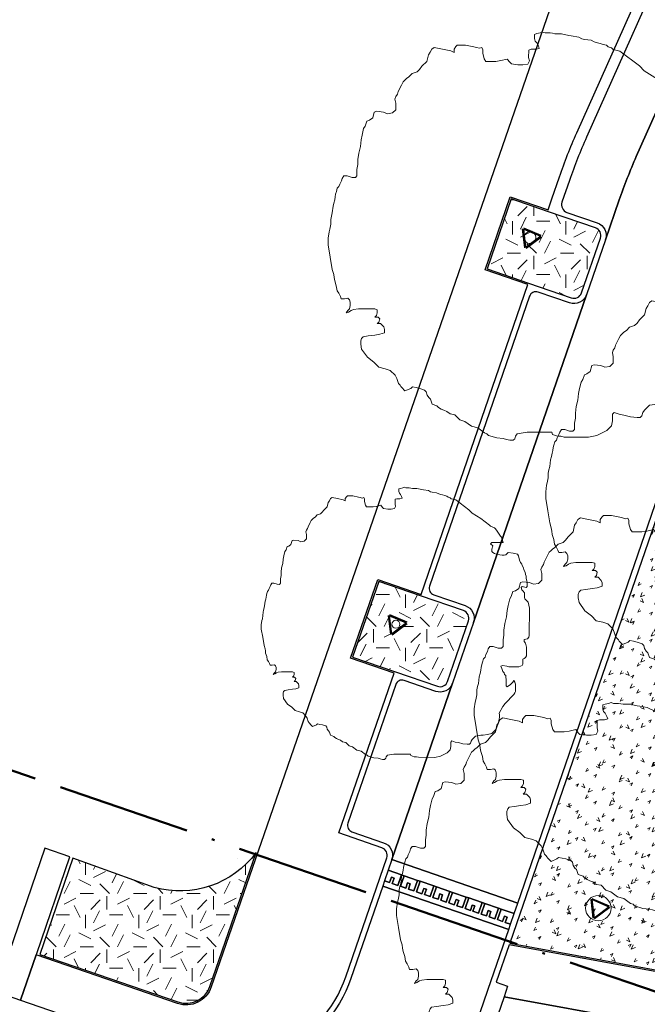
# Model space of a CAD drawing. Extents: x 131293 to 132236, y 397713 to 398701.
# Tile 42 of 63: x 131574 to 131597, y 398230 to 398267. Entities that reach past the tile are written whole.
import ezdxf

# ---------------------------------------------------------------- set-up
doc = ezdxf.new("R2010")
doc.units = 0
doc.linetypes.add('AL-BLADSCHEIDING', pattern=[13, 5, -1, 0, -1, 5, -1])
for name, color, linetype, lineweight in [('B-boom @ 0.2', 7, 'Continuous', 18), ('N-GR-boombescherming @ 0.2', 2, 'Continuous', 25), ('X-AL-bladscheiding', 4, 'AL-BLADSCHEIDING', 50)]:
    doc.layers.add(name, color=color, linetype=linetype, lineweight=lineweight)
doc.layers.add('N-GR-open arcering bloemenrijk grasland', color=7, linetype='Continuous', lineweight=5, true_color=0x88bc76)
doc.layers.add('N-GR-open arcering gras', color=7, linetype='Continuous', lineweight=5, true_color=0x88bc76)
doc.layers.add('X-AL-contourlijnen', color=30, linetype='Continuous', plot=False)
pattern_1 = [(0, (1e-11, 0), (2, 2), [0.5, -1.5]), (0, (1.1, 1.2), (2, 2), [0.5, -1.5]), (90, (0.2, 0.7), (-2, 2), [0.5, -1.5]), (90, (1, 1.4), (-2, 2), [0.5, -1.5]), (45, (0.4, 1.4), (0, 2), [0.5, -2.328427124]), (135, (1.1, 0), (-2, 0), [0.5, -2.328427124]), (26.5650512, (0.5, 0.6), (2, 8e-10), [0.5, -3.972135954]), (26.5650512, (1.4, 1.6), (2, 8e-10), [0.5, -3.972135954]), (63.43494882, (1.4, 0), (1e-10, 2), [0.5, -3.972135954]), (63.43494882, (0.5, 0.9), (1e-10, 2), [0.5, -3.972135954]), (63.43494882, (1.2, 0.4), (1e-10, 2), [0.5, -3.972135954]), (116.5650512, (1e-11, 1.1), (-8e-10, 2), [0.5, -3.972135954]), (153.43494882, (0.4, 0.3), (-2, 1e-10), [0.5, -3.972135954])]

# ---------------------------------------------------------------- blocks, each defined once
blk = doc.blocks.new('*U127')
blk.add_lwpolyline([(-32.72, 11.24), (-33.33, 11.24), (-34.25, 11.55), (-34.87, 11.55), (-35.18, 11.09), (-35.33, 10.63), (-35.64, 10.02), (-35.79, 9.56), (-36.1, 9.25), (-36.26, 8.64), (-36.41, 8.17), (-36.49, 7.64), (-36.57, 7.1), (-36.72, 6.48), (-36.88, 5.87), (-37.03, 4.64), (-37.19, 4.03), (-37.34, 3.41), (-37.34, 2.49), (-37.5, 1.57), (-37.65, 1.11), (-37.81, -0.12), (-37.81, -1.35), (-37.43, -3.66), (-37.05, -5.96), (-36.75, -6.89), (-36.67, -7.5), (-36.59, -8.12), (-36.29, -9.04), (-36.14, -9.96), (-35.83, -10.42), (-35.52, -11.04), (-35.37, -11.5), (-34.76, -11.5), (-34.14, -11.35), (-33.84, -11.66), (-33.68, -12.12), (-33.68, -12.73), (-33.84, -13.35), (-34.15, -13.65), (-34.45, -14.11), (-33.99, -13.96), (-33.53, -13.65), (-33.07, -13.5), (-32.15, -13.35), (-30.76, -13.35), (-30, -13.35), (-29.07, -13.36), (-28.61, -13.51), (-28.61, -14.12), (-28.77, -14.59), (-29.08, -14.89), (-28.46, -14.89), (-28.15, -15.2), (-28.31, -15.82), (-28.62, -16.12), (-28, -16.12), (-27.39, -16.74), (-27.24, -17.2), (-27.24, -17.82), (-28.16, -18.12), (-29.08, -18.27), (-30.31, -18.43), (-31.24, -18.58), (-31.54, -18.88), (-31.7, -19.35), (-31.7, -19.96), (-31.55, -20.88), (-30.47, -22.42), (-29.25, -23.34), (-28.33, -24.27), (-27.1, -24.58), (-26.18, -24.89), (-25.25, -25.81), (-24.95, -26.43), (-24.64, -27.35), (-24.34, -27.66), (-24.18, -27.89), (-24.03, -28.12), (-23.42, -28.74), (-22.34, -28.28), (-22.03, -27.97), (-21.34, -28.12), (-20.65, -28.28), (-19.73, -28.59), (-19.42, -28.9), (-19.27, -29.51), (-18.96, -29.97), (-18.65, -30.28), (-18.35, -31.2), (-17.43, -31.51), (-17.12, -31.82), (-16.66, -32.13), (-16.12, -32.36), (-15.59, -32.59), (-14.97, -33.05), (-14.05, -33.21), (-13.13, -34.13), (-12.21, -34.44), (-10.98, -35.37), (-9.75, -35.68), (-8.52, -36.6), (-8.06, -36.76), (-7.76, -37.06), (-6.22, -37.53), (-4.99, -37.68), (-4.38, -37.84), (-3.76, -37.99), (-3.15, -37.99), (-2.84, -37.69), (-2.68, -37.23), (-2.38, -36.77), (-0.53, -36.46), (4.08, -36.47), (4.23, -36.93), (5.16, -37.24), (5.77, -37.24), (6.38, -37.4), (11, -37.41), (12.53, -37.1), (14.38, -36.18), (15.3, -35.26), (15.46, -34.34), (15.46, -33.11), (15.77, -32.8), (16.69, -33.11), (17.61, -33.27), (18.84, -33.58), (20.07, -33.74), (20.68, -33.74), (20.99, -33.43), (21.15, -32.81), (21.46, -32.35), (22.38, -31.43), (23.92, -31.21), (24.53, -31.13), (25.76, -30.98), (26.99, -30.67), (28.23, -29.44), (28.84, -27.6), (29, -26.68), (29.15, -26.07), (29.15, -25.45), (29, -24.99), (30.08, -23.15), (30.7, -22.23), (33.16, -19.77), (33.47, -19.31), (33.62, -18.85), (33.63, -16.85), (33.47, -16.24), (33.17, -15.78), (32.86, -16.24), (32.09, -17), (31.63, -17.31), (31.32, -17.62), (31.01, -17.31), (31.02, -15.47), (30.86, -15), (30.86, -14.39), (30.56, -14.08), (30.4, -13.62), (30.1, -13.31), (29.79, -12.39), (29.49, -11.77), (29.95, -11.62), (31.18, -11.78), (31.79, -11.93), (34.56, -11.94), (35.48, -11.63), (35.63, -11.17), (35.64, -10.56), (35.64, -9.79), (36.1, -9.64), (36.41, -9.33), (36.71, -8.87), (36.72, -6.41), (36.41, -5.33), (36.11, -4.87), (36.11, -4.26), (37.03, -4.1), (37.34, -3.64), (37.49, -3.18), (37.51, 4.5), (37.2, 6.19), (36.28, 7.12), (36.13, 7.58), (36.13, 8.81), (35.67, 9.42), (35.37, 9.73), (35.21, 10.35), (35.52, 10.65), (36.6, 10.35), (36.9, 10.65), (36.91, 11.88), (36.83, 12.19), (36.75, 12.5), (36.6, 12.96), (36.6, 13.57), (36.45, 14.03), (36.3, 14.65), (35.99, 15.26), (35.84, 15.88), (35.53, 16.49), (35.38, 16.96), (35.07, 17.42), (34.77, 18.03), (34.46, 19.26), (34.15, 19.72), (32.93, 20.03), (31.54, 20.19), (30.93, 19.58), (30.46, 19.42), (29.85, 19.42), (29.24, 19.58), (28.16, 19.73), (27.7, 19.89), (27.24, 20.2), (26.93, 20.51), (26.93, 21.12), (27.24, 22.04), (26.63, 22.66), (26.94, 22.96), (30.16, 22.96), (29.86, 23.88), (29.71, 24.5), (29.4, 24.8), (28.48, 26.19), (28.02, 26.8), (27.71, 27.11), (26.64, 27.58), (26.33, 27.88), (23.88, 29.73), (21.42, 31.28), (20.5, 32.2), (16.82, 34.97), (15.59, 35.28), (15.28, 35.59), (14.67, 35.74), (14.36, 36.05), (13.74, 36.21), (13.13, 36.36), (12.67, 36.52), (12.05, 36.67), (11.44, 36.98), (10.21, 37.13), (9.75, 37.29), (9.14, 37.6), (7.75, 37.83), (7.29, 37.91), (5.91, 38.22), (5.29, 38.22), (4.68, 38.22), (4.22, 38.3), (3.76, 38.38), (2.84, 38.38), (2.38, 38.53), (1.91, 38.38), (1.3, 38.23), (0.84, 38.08), (0.84, 37.31), (0.99, 36.85), (1.3, 36.54), (1.6, 35.92), (1.75, 35.46), (1.14, 35.31), (0.68, 35.31), (0.22, 35.31), (-0.24, 35.16), (-0.25, 33.77), (-0.09, 33.16), (-0.4, 32.54), (-1.32, 32.39), (-2.25, 32.4), (-3.48, 32.55), (-3.78, 32.86), (-4.24, 33.47), (-5.47, 33.17), (-6.39, 33.02), (-8.24, 33.02), (-8.55, 33.48), (-8.85, 34.56), (-8.85, 35.17), (-9, 35.63), (-9.47, 35.48), (-10, 35.64), (-10.54, 35.79), (-12.08, 36.1), (-13.61, 36.1), (-13.92, 35.8), (-14.23, 35.34), (-14.23, 34.72), (-14.84, 35.03), (-16.38, 35.34), (-17.92, 35.65), (-18.38, 35.34), (-18.69, 34.73), (-19, 34.27), (-19.3, 33.04), (-20.23, 32.12), (-20.69, 31.51), (-21.15, 31.05), (-22.08, 30.74), (-22.69, 30.13), (-23.15, 29.82), (-23.46, 29.51), (-23.77, 29.21), (-24.08, 28.59), (-24.7, 27.36), (-24.85, 26.9), (-25.16, 26.44), (-25.31, 25.98), (-25.16, 25.21), (-25.16, 23.98), (-25.78, 23.37), (-26.7, 23.22), (-27.47, 23.53), (-28.7, 23.68), (-29.16, 23.53), (-29.47, 22.45), (-30.08, 21.99), (-30.55, 21.84), (-30.86, 20.92), (-31.16, 20.46), (-31.47, 19.23), (-31.63, 18.31), (-31.78, 17.08), (-32.09, 15.85), (-32.25, 14.62), (-32.25, 13.7), (-32.41, 12.78), (-32.41, 11.55), (-32.72, 11.24)])
at = {"lineweight": 18}
blk.add_circle((0, 0), 1.12, dxfattribs=at)
blk = doc.blocks.new('*U128')
blk.add_lwpolyline([(-32.72, 11.24), (-33.33, 11.24), (-34.25, 11.55), (-34.87, 11.55), (-35.18, 11.09), (-35.33, 10.63), (-35.64, 10.02), (-35.79, 9.56), (-36.1, 9.25), (-36.26, 8.64), (-36.41, 8.17), (-36.49, 7.64), (-36.57, 7.1), (-36.72, 6.48), (-36.88, 5.87), (-37.03, 4.64), (-37.19, 4.03), (-37.34, 3.41), (-37.34, 2.49), (-37.5, 1.57), (-37.65, 1.11), (-37.81, -0.12), (-37.81, -1.35), (-37.43, -3.66), (-37.05, -5.96), (-36.75, -6.89), (-36.67, -7.5), (-36.59, -8.12), (-36.29, -9.04), (-36.14, -9.96), (-35.83, -10.42), (-35.52, -11.04), (-35.37, -11.5), (-34.76, -11.5), (-34.14, -11.35), (-33.84, -11.66), (-33.68, -12.12), (-33.68, -12.73), (-33.84, -13.35), (-34.15, -13.65), (-34.45, -14.11), (-33.99, -13.96), (-33.53, -13.65), (-33.07, -13.5), (-32.15, -13.35), (-30.76, -13.35), (-30, -13.35), (-29.07, -13.36), (-28.61, -13.51), (-28.61, -14.12), (-28.77, -14.59), (-29.08, -14.89), (-28.46, -14.89), (-28.15, -15.2), (-28.31, -15.82), (-28.62, -16.12), (-28, -16.12), (-27.39, -16.74), (-27.24, -17.2), (-27.24, -17.82), (-28.16, -18.12), (-29.08, -18.27), (-30.31, -18.43), (-31.24, -18.58), (-31.54, -18.88), (-31.7, -19.35), (-31.7, -19.96), (-31.55, -20.88), (-30.47, -22.42), (-29.25, -23.34), (-28.33, -24.27), (-27.1, -24.58), (-26.18, -24.89), (-25.25, -25.81), (-24.95, -26.43), (-24.64, -27.35), (-24.34, -27.66), (-24.18, -27.89), (-24.03, -28.12), (-23.42, -28.74), (-22.34, -28.28), (-22.03, -27.97), (-21.34, -28.12), (-20.65, -28.28), (-19.73, -28.59), (-19.42, -28.9), (-19.27, -29.51), (-18.96, -29.97), (-18.65, -30.28), (-18.35, -31.2), (-17.43, -31.51), (-17.12, -31.82), (-16.66, -32.13), (-16.12, -32.36), (-15.59, -32.59), (-14.97, -33.05), (-14.05, -33.21), (-13.13, -34.13), (-12.21, -34.44), (-10.98, -35.37), (-9.75, -35.68), (-8.52, -36.6), (-8.06, -36.76), (-7.76, -37.06), (-6.22, -37.53), (-4.99, -37.68), (-4.38, -37.84), (-3.76, -37.99), (-3.15, -37.99), (-2.84, -37.69), (-2.68, -37.23), (-2.38, -36.77), (-0.53, -36.46), (4.08, -36.47), (4.23, -36.93), (5.16, -37.24), (5.77, -37.24), (6.38, -37.4), (11, -37.41), (12.53, -37.1), (14.38, -36.18), (15.3, -35.26), (15.46, -34.34), (15.46, -33.11), (15.77, -32.8), (16.69, -33.11), (17.61, -33.27), (18.84, -33.58), (20.07, -33.74), (20.68, -33.74), (20.99, -33.43), (21.15, -32.81), (21.46, -32.35), (22.38, -31.43), (23.92, -31.21), (24.53, -31.13), (25.76, -30.98), (26.99, -30.67), (28.23, -29.44), (28.84, -27.6), (29, -26.68), (29.15, -26.07), (29.15, -25.45), (29, -24.99), (30.08, -23.15), (30.7, -22.23), (33.16, -19.77), (33.47, -19.31), (33.62, -18.85), (33.63, -16.85), (33.47, -16.24), (33.17, -15.78), (32.86, -16.24), (32.09, -17), (31.63, -17.31), (31.32, -17.62), (31.01, -17.31), (31.02, -15.47), (30.86, -15), (30.86, -14.39), (30.56, -14.08), (30.4, -13.62), (30.1, -13.31), (29.79, -12.39), (29.49, -11.77), (29.95, -11.62), (31.18, -11.78), (31.79, -11.93), (34.56, -11.94), (35.48, -11.63), (35.63, -11.17), (35.64, -10.56), (35.64, -9.79), (36.1, -9.64), (36.41, -9.33), (36.71, -8.87), (36.72, -6.41), (36.41, -5.33), (36.11, -4.87), (36.11, -4.26), (37.03, -4.1), (37.34, -3.64), (37.49, -3.18), (37.51, 4.5), (37.2, 6.19), (36.28, 7.12), (36.13, 7.58), (36.13, 8.81), (35.67, 9.42), (35.37, 9.73), (35.21, 10.35), (35.52, 10.65), (36.6, 10.35), (36.9, 10.65), (36.91, 11.88), (36.83, 12.19), (36.75, 12.5), (36.6, 12.96), (36.6, 13.57), (36.45, 14.03), (36.3, 14.65), (35.99, 15.26), (35.84, 15.88), (35.53, 16.49), (35.38, 16.96), (35.07, 17.42), (34.77, 18.03), (34.46, 19.26), (34.15, 19.72), (32.93, 20.03), (31.54, 20.19), (30.93, 19.58), (30.46, 19.42), (29.85, 19.42), (29.24, 19.58), (28.16, 19.73), (27.7, 19.89), (27.24, 20.2), (26.93, 20.51), (26.93, 21.12), (27.24, 22.04), (26.63, 22.66), (26.94, 22.96), (30.16, 22.96), (29.86, 23.88), (29.71, 24.5), (29.4, 24.8), (28.48, 26.19), (28.02, 26.8), (27.71, 27.11), (26.64, 27.58), (26.33, 27.88), (23.88, 29.73), (21.42, 31.28), (20.5, 32.2), (16.82, 34.97), (15.59, 35.28), (15.28, 35.59), (14.67, 35.74), (14.36, 36.05), (13.74, 36.21), (13.13, 36.36), (12.67, 36.52), (12.05, 36.67), (11.44, 36.98), (10.21, 37.13), (9.75, 37.29), (9.14, 37.6), (7.75, 37.83), (7.29, 37.91), (5.91, 38.22), (5.29, 38.22), (4.68, 38.22), (4.22, 38.3), (3.76, 38.38), (2.84, 38.38), (2.38, 38.53), (1.91, 38.38), (1.3, 38.23), (0.84, 38.08), (0.84, 37.31), (0.99, 36.85), (1.3, 36.54), (1.6, 35.92), (1.75, 35.46), (1.14, 35.31), (0.68, 35.31), (0.22, 35.31), (-0.24, 35.16), (-0.25, 33.77), (-0.09, 33.16), (-0.4, 32.54), (-1.32, 32.39), (-2.25, 32.4), (-3.48, 32.55), (-3.78, 32.86), (-4.24, 33.47), (-5.47, 33.17), (-6.39, 33.02), (-8.24, 33.02), (-8.55, 33.48), (-8.85, 34.56), (-8.85, 35.17), (-9, 35.63), (-9.47, 35.48), (-10, 35.64), (-10.54, 35.79), (-12.08, 36.1), (-13.61, 36.1), (-13.92, 35.8), (-14.23, 35.34), (-14.23, 34.72), (-14.84, 35.03), (-16.38, 35.34), (-17.92, 35.65), (-18.38, 35.34), (-18.69, 34.73), (-19, 34.27), (-19.3, 33.04), (-20.23, 32.12), (-20.69, 31.51), (-21.15, 31.05), (-22.08, 30.74), (-22.69, 30.13), (-23.15, 29.82), (-23.46, 29.51), (-23.77, 29.21), (-24.08, 28.59), (-24.7, 27.36), (-24.85, 26.9), (-25.16, 26.44), (-25.31, 25.98), (-25.16, 25.21), (-25.16, 23.98), (-25.78, 23.37), (-26.7, 23.22), (-27.47, 23.53), (-28.7, 23.68), (-29.16, 23.53), (-29.47, 22.45), (-30.08, 21.99), (-30.55, 21.84), (-30.86, 20.92), (-31.16, 20.46), (-31.47, 19.23), (-31.63, 18.31), (-31.78, 17.08), (-32.09, 15.85), (-32.25, 14.62), (-32.25, 13.7), (-32.41, 12.78), (-32.41, 11.55), (-32.72, 11.24)])
at = {"lineweight": 18}
blk.add_circle((0, 0), 2.38, dxfattribs=at)
blk = doc.blocks.new('*U129')
blk.add_lwpolyline([(-32.72, 11.24), (-33.33, 11.24), (-34.25, 11.55), (-34.87, 11.55), (-35.18, 11.09), (-35.33, 10.63), (-35.64, 10.02), (-35.79, 9.56), (-36.1, 9.25), (-36.26, 8.64), (-36.41, 8.17), (-36.49, 7.64), (-36.57, 7.1), (-36.72, 6.48), (-36.88, 5.87), (-37.03, 4.64), (-37.19, 4.03), (-37.34, 3.41), (-37.34, 2.49), (-37.5, 1.57), (-37.65, 1.11), (-37.81, -0.12), (-37.81, -1.35), (-37.43, -3.66), (-37.05, -5.96), (-36.75, -6.89), (-36.67, -7.5), (-36.59, -8.12), (-36.29, -9.04), (-36.14, -9.96), (-35.83, -10.42), (-35.52, -11.04), (-35.37, -11.5), (-34.76, -11.5), (-34.14, -11.35), (-33.84, -11.66), (-33.68, -12.12), (-33.68, -12.73), (-33.84, -13.35), (-34.15, -13.65), (-34.45, -14.11), (-33.99, -13.96), (-33.53, -13.65), (-33.07, -13.5), (-32.15, -13.35), (-30.76, -13.35), (-30, -13.35), (-29.07, -13.36), (-28.61, -13.51), (-28.61, -14.12), (-28.77, -14.59), (-29.08, -14.89), (-28.46, -14.89), (-28.15, -15.2), (-28.31, -15.82), (-28.62, -16.12), (-28, -16.12), (-27.39, -16.74), (-27.24, -17.2), (-27.24, -17.82), (-28.16, -18.12), (-29.08, -18.27), (-30.31, -18.43), (-31.24, -18.58), (-31.54, -18.88), (-31.7, -19.35), (-31.7, -19.96), (-31.55, -20.88), (-30.47, -22.42), (-29.25, -23.34), (-28.33, -24.27), (-27.1, -24.58), (-26.18, -24.89), (-25.25, -25.81), (-24.95, -26.43), (-24.64, -27.35), (-24.34, -27.66), (-24.18, -27.89), (-24.03, -28.12), (-23.42, -28.74), (-22.34, -28.28), (-22.03, -27.97), (-21.34, -28.12), (-20.65, -28.28), (-19.73, -28.59), (-19.42, -28.9), (-19.27, -29.51), (-18.96, -29.97), (-18.65, -30.28), (-18.35, -31.2), (-17.43, -31.51), (-17.12, -31.82), (-16.66, -32.13), (-16.12, -32.36), (-15.59, -32.59), (-14.97, -33.05), (-14.05, -33.21), (-13.13, -34.13), (-12.21, -34.44), (-10.98, -35.37), (-9.75, -35.68), (-8.52, -36.6), (-8.06, -36.76), (-7.76, -37.06), (-6.22, -37.53), (-4.99, -37.68), (-4.38, -37.84), (-3.76, -37.99), (-3.15, -37.99), (-2.84, -37.69), (-2.68, -37.23), (-2.38, -36.77), (-0.53, -36.46), (4.08, -36.47), (4.23, -36.93), (5.16, -37.24), (5.77, -37.24), (6.38, -37.4), (11, -37.41), (12.53, -37.1), (14.38, -36.18), (15.3, -35.26), (15.46, -34.34), (15.46, -33.11), (15.77, -32.8), (16.69, -33.11), (17.61, -33.27), (18.84, -33.58), (20.07, -33.74), (20.68, -33.74), (20.99, -33.43), (21.15, -32.81), (21.46, -32.35), (22.38, -31.43), (23.92, -31.21), (24.53, -31.13), (25.76, -30.98), (26.99, -30.67), (28.23, -29.44), (28.84, -27.6), (29, -26.68), (29.15, -26.07), (29.15, -25.45), (29, -24.99), (30.08, -23.15), (30.7, -22.23), (33.16, -19.77), (33.47, -19.31), (33.62, -18.85), (33.63, -16.85), (33.47, -16.24), (33.17, -15.78), (32.86, -16.24), (32.09, -17), (31.63, -17.31), (31.32, -17.62), (31.01, -17.31), (31.02, -15.47), (30.86, -15), (30.86, -14.39), (30.56, -14.08), (30.4, -13.62), (30.1, -13.31), (29.79, -12.39), (29.49, -11.77), (29.95, -11.62), (31.18, -11.78), (31.79, -11.93), (34.56, -11.94), (35.48, -11.63), (35.63, -11.17), (35.64, -10.56), (35.64, -9.79), (36.1, -9.64), (36.41, -9.33), (36.71, -8.87), (36.72, -6.41), (36.41, -5.33), (36.11, -4.87), (36.11, -4.26), (37.03, -4.1), (37.34, -3.64), (37.49, -3.18), (37.51, 4.5), (37.2, 6.19), (36.28, 7.12), (36.13, 7.58), (36.13, 8.81), (35.67, 9.42), (35.37, 9.73), (35.21, 10.35), (35.52, 10.65), (36.6, 10.35), (36.9, 10.65), (36.91, 11.88), (36.83, 12.19), (36.75, 12.5), (36.6, 12.96), (36.6, 13.57), (36.45, 14.03), (36.3, 14.65), (35.99, 15.26), (35.84, 15.88), (35.53, 16.49), (35.38, 16.96), (35.07, 17.42), (34.77, 18.03), (34.46, 19.26), (34.15, 19.72), (32.93, 20.03), (31.54, 20.19), (30.93, 19.58), (30.46, 19.42), (29.85, 19.42), (29.24, 19.58), (28.16, 19.73), (27.7, 19.89), (27.24, 20.2), (26.93, 20.51), (26.93, 21.12), (27.24, 22.04), (26.63, 22.66), (26.94, 22.96), (30.16, 22.96), (29.86, 23.88), (29.71, 24.5), (29.4, 24.8), (28.48, 26.19), (28.02, 26.8), (27.71, 27.11), (26.64, 27.58), (26.33, 27.88), (23.88, 29.73), (21.42, 31.28), (20.5, 32.2), (16.82, 34.97), (15.59, 35.28), (15.28, 35.59), (14.67, 35.74), (14.36, 36.05), (13.74, 36.21), (13.13, 36.36), (12.67, 36.52), (12.05, 36.67), (11.44, 36.98), (10.21, 37.13), (9.75, 37.29), (9.14, 37.6), (7.75, 37.83), (7.29, 37.91), (5.91, 38.22), (5.29, 38.22), (4.68, 38.22), (4.22, 38.3), (3.76, 38.38), (2.84, 38.38), (2.38, 38.53), (1.91, 38.38), (1.3, 38.23), (0.84, 38.08), (0.84, 37.31), (0.99, 36.85), (1.3, 36.54), (1.6, 35.92), (1.75, 35.46), (1.14, 35.31), (0.68, 35.31), (0.22, 35.31), (-0.24, 35.16), (-0.25, 33.77), (-0.09, 33.16), (-0.4, 32.54), (-1.32, 32.39), (-2.25, 32.4), (-3.48, 32.55), (-3.78, 32.86), (-4.24, 33.47), (-5.47, 33.17), (-6.39, 33.02), (-8.24, 33.02), (-8.55, 33.48), (-8.85, 34.56), (-8.85, 35.17), (-9, 35.63), (-9.47, 35.48), (-10, 35.64), (-10.54, 35.79), (-12.08, 36.1), (-13.61, 36.1), (-13.92, 35.8), (-14.23, 35.34), (-14.23, 34.72), (-14.84, 35.03), (-16.38, 35.34), (-17.92, 35.65), (-18.38, 35.34), (-18.69, 34.73), (-19, 34.27), (-19.3, 33.04), (-20.23, 32.12), (-20.69, 31.51), (-21.15, 31.05), (-22.08, 30.74), (-22.69, 30.13), (-23.15, 29.82), (-23.46, 29.51), (-23.77, 29.21), (-24.08, 28.59), (-24.7, 27.36), (-24.85, 26.9), (-25.16, 26.44), (-25.31, 25.98), (-25.16, 25.21), (-25.16, 23.98), (-25.78, 23.37), (-26.7, 23.22), (-27.47, 23.53), (-28.7, 23.68), (-29.16, 23.53), (-29.47, 22.45), (-30.08, 21.99), (-30.55, 21.84), (-30.86, 20.92), (-31.16, 20.46), (-31.47, 19.23), (-31.63, 18.31), (-31.78, 17.08), (-32.09, 15.85), (-32.25, 14.62), (-32.25, 13.7), (-32.41, 12.78), (-32.41, 11.55), (-32.72, 11.24)])
at = {"lineweight": 18}
blk.add_circle((0, 0), 1.62, dxfattribs=at)
blk = doc.blocks.new('*U130')
blk.add_lwpolyline([(-21.81, 7.49), (-22.22, 7.5), (-22.84, 7.7), (-23.25, 7.7), (-23.45, 7.39), (-23.55, 7.09), (-23.76, 6.68), (-23.86, 6.37), (-24.07, 6.17), (-24.17, 5.76), (-24.27, 5.45), (-24.33, 5.09), (-24.38, 4.73), (-24.48, 4.32), (-24.58, 3.91), (-24.69, 3.09), (-24.79, 2.68), (-24.89, 2.27), (-24.9, 1.66), (-25, 1.04), (-25.1, 0.74), (-25.21, -0.08), (-25.21, -0.9), (-24.95, -2.44), (-24.7, -3.98), (-24.5, -4.59), (-24.45, -5), (-24.4, -5.41), (-24.19, -6.03), (-24.09, -6.64), (-23.89, -6.95), (-23.68, -7.36), (-23.58, -7.67), (-23.17, -7.67), (-22.76, -7.57), (-22.56, -7.77), (-22.45, -8.08), (-22.46, -8.49), (-22.56, -8.9), (-22.76, -9.1), (-22.97, -9.41), (-22.66, -9.31), (-22.35, -9.1), (-22.05, -9), (-21.43, -8.9), (-20.51, -8.9), (-20, -8.9), (-19.38, -8.9), (-19.07, -9.01), (-19.08, -9.42), (-19.18, -9.72), (-19.38, -9.93), (-18.97, -9.93), (-18.77, -10.13), (-18.87, -10.54), (-19.08, -10.75), (-18.67, -10.75), (-18.26, -11.16), (-18.16, -11.47), (-18.16, -11.88), (-18.77, -12.08), (-19.39, -12.18), (-20.21, -12.28), (-20.82, -12.39), (-21.03, -12.59), (-21.13, -12.9), (-21.13, -13.31), (-21.03, -13.92), (-20.32, -14.95), (-19.5, -15.56), (-18.88, -16.18), (-18.06, -16.39), (-17.45, -16.59), (-16.84, -17.21), (-16.63, -17.62), (-16.43, -18.23), (-16.22, -18.44), (-16.12, -18.59), (-16.02, -18.75), (-15.61, -19.16), (-14.89, -18.85), (-14.69, -18.65), (-14.23, -18.75), (-13.77, -18.85), (-13.15, -19.06), (-12.95, -19.27), (-12.85, -19.67), (-12.64, -19.98), (-12.44, -20.19), (-12.23, -20.8), (-11.62, -21.01), (-11.41, -21.21), (-11.11, -21.42), (-10.75, -21.57), (-10.39, -21.73), (-9.98, -22.04), (-9.37, -22.14), (-8.75, -22.76), (-8.14, -22.96), (-7.32, -23.58), (-6.5, -23.78), (-5.68, -24.4), (-5.37, -24.5), (-5.17, -24.71), (-4.15, -25.02), (-3.33, -25.12), (-2.92, -25.23), (-2.51, -25.33), (-2.1, -25.33), (-1.89, -25.12), (-1.79, -24.82), (-1.58, -24.51), (-0.35, -24.31), (2.72, -24.31), (2.82, -24.62), (3.44, -24.83), (3.85, -24.83), (4.26, -24.93), (7.33, -24.94), (8.36, -24.73), (9.59, -24.12), (10.2, -23.51), (10.31, -22.89), (10.31, -22.07), (10.51, -21.87), (11.13, -22.08), (11.74, -22.18), (12.56, -22.39), (13.38, -22.49), (13.79, -22.49), (13.99, -22.29), (14.1, -21.88), (14.3, -21.57), (14.92, -20.96), (15.94, -20.8), (16.35, -20.75), (17.17, -20.65), (17.99, -20.45), (18.82, -19.63), (19.23, -18.4), (19.33, -17.79), (19.43, -17.38), (19.44, -16.97), (19.33, -16.66), (20.05, -15.43), (20.46, -14.82), (22.11, -13.18), (22.31, -12.87), (22.41, -12.57), (22.42, -11.24), (22.32, -10.83), (22.11, -10.52), (21.91, -10.83), (21.39, -11.34), (21.08, -11.54), (20.88, -11.75), (20.67, -11.54), (20.68, -10.31), (20.58, -10), (20.58, -9.59), (20.37, -9.39), (20.27, -9.08), (20.06, -8.87), (19.86, -8.26), (19.66, -7.85), (19.96, -7.75), (20.78, -7.85), (21.19, -7.95), (23.04, -7.96), (23.65, -7.75), (23.76, -7.45), (23.76, -7.04), (23.76, -6.52), (24.07, -6.42), (24.27, -6.22), (24.48, -5.91), (24.48, -4.27), (24.28, -3.55), (24.07, -3.25), (24.07, -2.84), (24.69, -2.74), (24.89, -2.43), (25, -2.12), (25.01, 3), (24.8, 4.13), (24.19, 4.75), (24.09, 5.05), (24.09, 5.87), (23.78, 6.28), (23.58, 6.49), (23.47, 6.9), (23.68, 7.1), (24.4, 6.9), (24.6, 7.1), (24.6, 7.92), (24.55, 8.13), (24.5, 8.33), (24.4, 8.64), (24.4, 9.05), (24.3, 9.36), (24.2, 9.76), (23.99, 10.18), (23.89, 10.59), (23.69, 11), (23.59, 11.3), (23.38, 11.61), (23.18, 12.02), (22.97, 12.84), (22.77, 13.15), (21.95, 13.36), (21.03, 13.46), (20.62, 13.05), (20.31, 12.95), (19.9, 12.95), (19.49, 13.05), (18.77, 13.16), (18.47, 13.26), (18.16, 13.46), (17.96, 13.67), (17.96, 14.08), (18.16, 14.69), (17.75, 15.11), (17.96, 15.31), (20.11, 15.31), (19.91, 15.92), (19.8, 16.33), (19.6, 16.54), (18.99, 17.46), (18.68, 17.87), (18.48, 18.08), (17.76, 18.38), (17.55, 18.59), (15.92, 19.82), (14.28, 20.85), (13.67, 21.47), (11.21, 23.31), (10.39, 23.52), (10.19, 23.73), (9.78, 23.83), (9.57, 24.04), (9.16, 24.14), (8.75, 24.24), (8.45, 24.34), (8.04, 24.45), (7.63, 24.65), (6.81, 24.76), (6.5, 24.86), (6.09, 25.07), (5.17, 25.22), (4.86, 25.27), (3.94, 25.48), (3.53, 25.48), (3.12, 25.48), (2.81, 25.53), (2.5, 25.58), (1.89, 25.59), (1.58, 25.69), (1.28, 25.59), (0.87, 25.48), (0.56, 25.38), (0.56, 24.87), (0.66, 24.56), (0.86, 24.36), (1.07, 23.95), (1.17, 23.64), (0.76, 23.54), (0.45, 23.54), (0.15, 23.54), (-0.16, 23.44), (-0.16, 22.52), (-0.06, 22.11), (-0.27, 21.7), (-0.88, 21.6), (-1.5, 21.6), (-2.32, 21.7), (-2.52, 21.91), (-2.83, 22.32), (-3.65, 22.11), (-4.26, 22.01), (-5.49, 22.01), (-5.7, 22.32), (-5.9, 23.04), (-5.9, 23.45), (-6, 23.76), (-6.31, 23.65), (-6.67, 23.76), (-7.03, 23.86), (-8.05, 24.07), (-9.08, 24.07), (-9.28, 23.87), (-9.49, 23.56), (-9.49, 23.15), (-9.9, 23.35), (-10.92, 23.56), (-11.95, 23.77), (-12.25, 23.56), (-12.46, 23.15), (-12.66, 22.85), (-12.87, 22.03), (-13.49, 21.41), (-13.79, 21), (-14.1, 20.7), (-14.72, 20.49), (-15.13, 20.08), (-15.44, 19.88), (-15.64, 19.68), (-15.85, 19.47), (-16.05, 19.06), (-16.46, 18.24), (-16.57, 17.93), (-16.77, 17.63), (-16.88, 17.32), (-16.77, 16.81), (-16.77, 15.99), (-17.19, 15.58), (-17.8, 15.48), (-18.31, 15.68), (-19.13, 15.79), (-19.44, 15.69), (-19.65, 14.97), (-20.06, 14.66), (-20.36, 14.56), (-20.57, 13.95), (-20.78, 13.64), (-20.98, 12.82), (-21.09, 12.21), (-21.19, 11.39), (-21.4, 10.57), (-21.5, 9.75), (-21.5, 9.13), (-21.6, 8.52), (-21.61, 7.7), (-21.81, 7.49)])
at = {"lineweight": 18}
blk.add_circle((0, 0), 0.75, dxfattribs=at)
blk = doc.blocks.new('*U107')
blk.add_lwpolyline([(-32.72, 11.24), (-33.33, 11.24), (-34.25, 11.55), (-34.87, 11.55), (-35.18, 11.09), (-35.33, 10.63), (-35.64, 10.02), (-35.79, 9.56), (-36.1, 9.25), (-36.26, 8.64), (-36.41, 8.17), (-36.49, 7.64), (-36.57, 7.1), (-36.72, 6.48), (-36.88, 5.87), (-37.03, 4.64), (-37.19, 4.03), (-37.34, 3.41), (-37.34, 2.49), (-37.5, 1.57), (-37.65, 1.11), (-37.81, -0.12), (-37.81, -1.35), (-37.43, -3.66), (-37.05, -5.96), (-36.75, -6.89), (-36.67, -7.5), (-36.59, -8.12), (-36.29, -9.04), (-36.14, -9.96), (-35.83, -10.42), (-35.52, -11.04), (-35.37, -11.5), (-34.76, -11.5), (-34.14, -11.35), (-33.84, -11.66), (-33.68, -12.12), (-33.68, -12.73), (-33.84, -13.35), (-34.15, -13.65), (-34.45, -14.11), (-33.99, -13.96), (-33.53, -13.65), (-33.07, -13.5), (-32.15, -13.35), (-30.76, -13.35), (-30, -13.35), (-29.07, -13.36), (-28.61, -13.51), (-28.61, -14.12), (-28.77, -14.59), (-29.08, -14.89), (-28.46, -14.89), (-28.15, -15.2), (-28.31, -15.82), (-28.62, -16.12), (-28, -16.12), (-27.39, -16.74), (-27.24, -17.2), (-27.24, -17.82), (-28.16, -18.12), (-29.08, -18.27), (-30.31, -18.43), (-31.24, -18.58), (-31.54, -18.88), (-31.7, -19.35), (-31.7, -19.96), (-31.55, -20.88), (-30.47, -22.42), (-29.25, -23.34), (-28.33, -24.27), (-27.1, -24.58), (-26.18, -24.89), (-25.25, -25.81), (-24.95, -26.43), (-24.64, -27.35), (-24.34, -27.66), (-24.18, -27.89), (-24.03, -28.12), (-23.42, -28.74), (-22.34, -28.28), (-22.03, -27.97), (-21.34, -28.12), (-20.65, -28.28), (-19.73, -28.59), (-19.42, -28.9), (-19.27, -29.51), (-18.96, -29.97), (-18.65, -30.28), (-18.35, -31.2), (-17.43, -31.51), (-17.12, -31.82), (-16.66, -32.13), (-16.12, -32.36), (-15.59, -32.59), (-14.97, -33.05), (-14.05, -33.21), (-13.13, -34.13), (-12.21, -34.44), (-10.98, -35.37), (-9.75, -35.68), (-8.52, -36.6), (-8.06, -36.76), (-7.76, -37.06), (-6.22, -37.53), (-4.99, -37.68), (-4.38, -37.84), (-3.76, -37.99), (-3.15, -37.99), (-2.84, -37.69), (-2.68, -37.23), (-2.38, -36.77), (-0.53, -36.46), (4.08, -36.47), (4.23, -36.93), (5.16, -37.24), (5.77, -37.24), (6.38, -37.4), (11, -37.41), (12.53, -37.1), (14.38, -36.18), (15.3, -35.26), (15.46, -34.34), (15.46, -33.11), (15.77, -32.8), (16.69, -33.11), (17.61, -33.27), (18.84, -33.58), (20.07, -33.74), (20.68, -33.74), (20.99, -33.43), (21.15, -32.81), (21.46, -32.35), (22.38, -31.43), (23.92, -31.21), (24.53, -31.13), (25.76, -30.98), (26.99, -30.67), (28.23, -29.44), (28.84, -27.6), (29, -26.68), (29.15, -26.07), (29.15, -25.45), (29, -24.99), (30.08, -23.15), (30.7, -22.23), (33.16, -19.77), (33.47, -19.31), (33.62, -18.85), (33.63, -16.85), (33.47, -16.24), (33.17, -15.78), (32.86, -16.24), (32.09, -17), (31.63, -17.31), (31.32, -17.62), (31.01, -17.31), (31.02, -15.47), (30.86, -15), (30.86, -14.39), (30.56, -14.08), (30.4, -13.62), (30.1, -13.31), (29.79, -12.39), (29.49, -11.77), (29.95, -11.62), (31.18, -11.78), (31.79, -11.93), (34.56, -11.94), (35.48, -11.63), (35.63, -11.17), (35.64, -10.56), (35.64, -9.79), (36.1, -9.64), (36.41, -9.33), (36.71, -8.87), (36.72, -6.41), (36.41, -5.33), (36.11, -4.87), (36.11, -4.26), (37.03, -4.1), (37.34, -3.64), (37.49, -3.18), (37.51, 4.5), (37.2, 6.19), (36.28, 7.12), (36.13, 7.58), (36.13, 8.81), (35.67, 9.42), (35.37, 9.73), (35.21, 10.35), (35.52, 10.65), (36.6, 10.35), (36.9, 10.65), (36.91, 11.88), (36.83, 12.19), (36.75, 12.5), (36.6, 12.96), (36.6, 13.57), (36.45, 14.03), (36.3, 14.65), (35.99, 15.26), (35.84, 15.88), (35.53, 16.49), (35.38, 16.96), (35.07, 17.42), (34.77, 18.03), (34.46, 19.26), (34.15, 19.72), (32.93, 20.03), (31.54, 20.19), (30.93, 19.58), (30.46, 19.42), (29.85, 19.42), (29.24, 19.58), (28.16, 19.73), (27.7, 19.89), (27.24, 20.2), (26.93, 20.51), (26.93, 21.12), (27.24, 22.04), (26.63, 22.66), (26.94, 22.96), (30.16, 22.96), (29.86, 23.88), (29.71, 24.5), (29.4, 24.8), (28.48, 26.19), (28.02, 26.8), (27.71, 27.11), (26.64, 27.58), (26.33, 27.88), (23.88, 29.73), (21.42, 31.28), (20.5, 32.2), (16.82, 34.97), (15.59, 35.28), (15.28, 35.59), (14.67, 35.74), (14.36, 36.05), (13.74, 36.21), (13.13, 36.36), (12.67, 36.52), (12.05, 36.67), (11.44, 36.98), (10.21, 37.13), (9.75, 37.29), (9.14, 37.6), (7.75, 37.83), (7.29, 37.91), (5.91, 38.22), (5.29, 38.22), (4.68, 38.22), (4.22, 38.3), (3.76, 38.38), (2.84, 38.38), (2.38, 38.53), (1.91, 38.38), (1.3, 38.23), (0.84, 38.08), (0.84, 37.31), (0.99, 36.85), (1.3, 36.54), (1.6, 35.92), (1.75, 35.46), (1.14, 35.31), (0.68, 35.31), (0.22, 35.31), (-0.24, 35.16), (-0.25, 33.77), (-0.09, 33.16), (-0.4, 32.54), (-1.32, 32.39), (-2.25, 32.4), (-3.48, 32.55), (-3.78, 32.86), (-4.24, 33.47), (-5.47, 33.17), (-6.39, 33.02), (-8.24, 33.02), (-8.55, 33.48), (-8.85, 34.56), (-8.85, 35.17), (-9, 35.63), (-9.47, 35.48), (-10, 35.64), (-10.54, 35.79), (-12.08, 36.1), (-13.61, 36.1), (-13.92, 35.8), (-14.23, 35.34), (-14.23, 34.72), (-14.84, 35.03), (-16.38, 35.34), (-17.92, 35.65), (-18.38, 35.34), (-18.69, 34.73), (-19, 34.27), (-19.3, 33.04), (-20.23, 32.12), (-20.69, 31.51), (-21.15, 31.05), (-22.08, 30.74), (-22.69, 30.13), (-23.15, 29.82), (-23.46, 29.51), (-23.77, 29.21), (-24.08, 28.59), (-24.7, 27.36), (-24.85, 26.9), (-25.16, 26.44), (-25.31, 25.98), (-25.16, 25.21), (-25.16, 23.98), (-25.78, 23.37), (-26.7, 23.22), (-27.47, 23.53), (-28.7, 23.68), (-29.16, 23.53), (-29.47, 22.45), (-30.08, 21.99), (-30.55, 21.84), (-30.86, 20.92), (-31.16, 20.46), (-31.47, 19.23), (-31.63, 18.31), (-31.78, 17.08), (-32.09, 15.85), (-32.25, 14.62), (-32.25, 13.7), (-32.41, 12.78), (-32.41, 11.55), (-32.72, 11.24)])
at = {"lineweight": 18}
blk.add_circle((0, 0), 2.38, dxfattribs=at)
blk = doc.blocks.new('CS Boombescherming')
at = {"lineweight": 5}
for p, q in [((-2.11, 0.34), (1.07, 1.88)), ((1.09, -1.84), (1.36, 1.68)), ((-2.14, 0), (0.78, -1.99))]:
    blk.add_line(p, q, dxfattribs=at)
at = {"lineweight": 35}
for p, q in [((-2.03, 0.16), (1.16, 1.7)), ((-2.03, 0.16), (0.9, -1.83)), ((0.9, -1.83), (1.16, 1.7))]:
    blk.add_line(p, q, dxfattribs=at)

msp = doc.modelspace()

# ---------------------------------------------------------------- hatches: boundary and pattern name
at = {"layer": 'N-GR-open arcering bloemenrijk grasland'}
h = msp.add_hatch(dxfattribs=at)
h.set_pattern_fill('CS-BLOEMENGRAS', color=256, scale=0.2)
h.set_pattern_definition([(26, (131604.5392, 398254.281), (0.010624, 1.008348), [0.13116, -0.5713]), (64, (131604.5392, 398254.281), (0.010628, 1.008352), [0.14064, -1.32386]), (207, (131604.3113, 398254.05305), (-0.010013, -1.00808), [0.11648, -0.64698]), (243, (131604.31127, 398254.05305), (-0.010005, -1.008071), [0.12306, -1.39734]), (114, (131604.3164, 398254.506), (-0.553445, -0.738667), [0.15936, -1.21758]), (155, (131604.3164, 398254.506), (-0.55345, -0.73867), [0.14576, -1.08284]), (22, (131604.5373, 398253.87905), (0.39446, 0.97634), [0.16958, -1.11702]), (68, (131604.5373, 398253.87905), (-0.79844, 0.49438), [0.17396, -0.87906])])
edge = h.paths.add_edge_path()
edge.add_line((131606.334, 398250.012), (131599.191, 398251.315))
edge.add_line((131599.191, 398251.315), (131599.072, 398250.972))
edge.add_line((131599.072, 398250.972), (131598.647, 398251.118))
edge.add_line((131598.647, 398251.118), (131592.104, 398232.132))
edge.add_line((131592.104, 398232.132), (131598.928, 398230.886))
edge.add_arc((131599.097, 398231.811), 0.94, 259.6523, 341.067)
edge.add_line((131599.986, 398231.506), (131606.334, 398250.012))
at = {"layer": 'N-GR-open arcering gras'}
h = msp.add_hatch(dxfattribs=at)
h.set_pattern_fill('CS-GRAS', color=256, scale=0.2)
h.set_pattern_definition(pattern_1)
edge = h.paths.add_edge_path()
edge.add_arc((131595.219, 398258.666), 0.3, 340.9861, 430.9861)
edge.add_line((131595.316, 398258.949), (131594.182, 398259.34))
edge.add_line((131594.182, 398259.34), (131593.52, 398259.568))
edge.add_line((131593.52, 398259.568), (131592.162, 398260.038))
edge.add_line((131592.162, 398260.038), (131591.254, 398257.413))
edge.add_line((131591.254, 398257.413), (131592.804, 398256.877))
edge.add_line((131592.804, 398256.877), (131594.411, 398256.323))
edge.add_arc((131594.509, 398256.607), 0.3, 250.9861, 340.9861)
edge.add_line((131594.793, 398256.509), (131595.502, 398258.568))
h = msp.add_hatch(dxfattribs=at)
h.set_pattern_fill('CS-GRAS', color=256, scale=0.2)
h.set_pattern_definition(pattern_1)
edge = h.paths.add_edge_path()
edge.add_arc((131590.274, 398244.316), 0.3, 340.9861, 430.9861)
edge.add_line((131590.371, 398244.599), (131588.764, 398245.153))
edge.add_line((131588.764, 398245.153), (131587.198, 398245.695))
edge.add_line((131587.198, 398245.695), (131586.217, 398242.859))
edge.add_line((131586.217, 398242.859), (131587.786, 398242.316))
edge.add_line((131587.786, 398242.316), (131587.787, 398242.319))
edge.add_line((131587.787, 398242.319), (131589.394, 398241.763))
edge.add_arc((131589.492, 398242.047), 0.3, 250.9861, 340.9861)
edge.add_line((131589.775, 398241.949), (131590.557, 398244.218))
h = msp.add_hatch(dxfattribs=at)
h.set_pattern_fill('CS-GRAS', color=256, scale=0.2)
h.set_pattern_definition(pattern_1)
edge = h.paths.add_edge_path()
edge.add_arc((131579.744, 398237.647), 3.556, 254.3075, 323.4376, ccw=False)
edge.add_line((131578.782, 398234.223), (131575.736, 398235.323))
edge.add_line((131575.736, 398235.323), (131574.491, 398231.713))
edge.add_line((131574.491, 398231.713), (131579.669, 398229.93))
edge.add_arc((131579.975, 398230.819), 0.94, 251.0015, 340.909)
edge.add_line((131580.864, 398230.512), (131582.6, 398235.528))

# ---------------------------------------------------------------- linework, layer by layer
at = {"layer": 'X-AL-bladscheiding', "flags": 128}
msp.add_lwpolyline([(131550.493, 398246.506), (131658.295, 398209.427)], dxfattribs=at)
at = {"layer": 'X-AL-contourlijnen', "flags": 128}
for points in [[(131604.399, 398298.328), (131580.92, 398230.492, -0.413741), (131579.65, 398229.873), (131574.358, 398231.695), (131573.772, 398229.994), (131579.858, 398227.898, 0.414135), (131585.959, 398230.873), (131587.495, 398235.331, 0.414214), (131587.309, 398235.712), (131585.702, 398236.266), (131587.767, 398242.259), (131586.14, 398242.822), (131587.161, 398245.772), (131588.784, 398245.21), (131592.785, 398256.82), (131591.178, 398257.376), (131592.125, 398260.114), (131593.54, 398259.625), (131593.683, 398260.041), (131593.965, 398260.86, -0.02182), (131594.618, 398262.516), (131597.31, 398268.558)], [(131614.169, 398228.043), (131602.698, 398230.137, -0.458814), (131601.932, 398231.445), (131608.2, 398249.718), (131606.414, 398250.058), (131600.043, 398231.487, -0.370977), (131598.918, 398230.827), (131592.084, 398232.075), (131591.6, 398230.668), (131592.025, 398230.522), (131591.89, 398230.128), (131596.825, 398229.227)]]:
    msp.add_lwpolyline(points, format="xyb", dxfattribs=at)
for points in [[(131614.52, 398295.008), (131614.874, 398295.873), (131610.265, 398297.799), (131609.788, 398296.624), (131601.065, 398271.279, -0.021919), (131600.423, 398269.648), (131596.846, 398261.619, 0.02182), (131596.206, 398259.996), (131595.691, 398258.503), (131594.982, 398256.444), (131590.746, 398244.153), (131589.964, 398241.884), (131587.684, 398235.266), (131592.411, 398233.637), (131598.458, 398251.184), (131600.608, 398257.424), (131600.862, 398258.16, -0.02182), (131601.502, 398259.784), (131602.548, 398262.133), (131605.079, 398267.813, 0.021919), (131605.722, 398269.444)], [(131609.788, 398296.624), (131609.788, 398296.624, -0.410641), (131609.154, 398296.319), (131608.02, 398296.71, 0.414214), (131607.638, 398296.524), (131599.203, 398272.012, -0.021919), (131598.56, 398270.382), (131594.983, 398262.353, 0.02182), (131594.343, 398260.73), (131594.061, 398259.911, 0.414214), (131594.247, 398259.529), (131595.381, 398259.138, -0.414214), (131595.691, 398258.503), (131596.206, 398259.996, -0.02182), (131596.846, 398261.619), (131600.423, 398269.648, 0.021919), (131601.065, 398271.279)], [(131595.502, 398258.568, 0.414214), (131595.316, 398258.949), (131594.182, 398259.34), (131593.52, 398259.568), (131592.162, 398260.038), (131591.254, 398257.413), (131592.804, 398256.877), (131594.411, 398256.323, 0.414214), (131594.793, 398256.509)], [(131594.982, 398256.444, -0.414214), (131594.346, 398256.134), (131593.164, 398256.541, 0.414214), (131592.847, 398256.386), (131589.1, 398245.514, 0.414214), (131589.255, 398245.196), (131590.437, 398244.789, -0.414214), (131590.746, 398244.153)], [(131606.334, 398250.012), (131599.191, 398251.315), (131599.072, 398250.972), (131598.647, 398251.118), (131592.104, 398232.132), (131598.928, 398230.886, 0.370977), (131599.986, 398231.506)], [(131590.557, 398244.218, 0.414214), (131590.371, 398244.599), (131588.764, 398245.153), (131587.198, 398245.695), (131586.217, 398242.859), (131587.786, 398242.316), (131587.787, 398242.319), (131589.394, 398241.763, 0.414214), (131589.775, 398241.949)], [(131589.964, 398241.884, -0.414285), (131589.329, 398241.574), (131588.148, 398241.983, 0.414532), (131587.83, 398241.828), (131586.037, 398236.627, 0.414214), (131586.192, 398236.309), (131587.374, 398235.901, -0.414214), (131587.684, 398235.266)], [(131582.6, 398235.528, -0.31113), (131578.782, 398234.223), (131575.736, 398235.323), (131574.491, 398231.713), (131579.669, 398229.93, 0.413741), (131580.864, 398230.512)], [(131589.358, 398224.777), (131591.411, 398230.734), (131592.069, 398232.644), (131587.342, 398234.273), (131586.148, 398230.808, -0.414135), (131579.793, 398227.709), (131579.108, 398227.945), (131576.825, 398221.314), (131577.507, 398221.079, -0.414179), (131580.605, 398214.723), (131585.332, 398213.094)]]:
    msp.add_lwpolyline(points, format="xyb", close=True, dxfattribs=at)
for points in [[(131574.677, 398235.69), (131572.826, 398230.32), (131573.772, 398229.994), (131574.358, 398231.695), (131574.378, 398231.752), (131575.622, 398235.364)], [(131587.684, 398235.266), (131587.547, 398234.869), (131588.046, 398234.697), (131588.145, 398234.663), (131588.651, 398234.488), (131588.75, 398234.454), (131589.256, 398234.28), (131589.355, 398234.246), (131589.861, 398234.071), (131589.96, 398234.037), (131590.466, 398233.863), (131590.565, 398233.829), (131591.071, 398233.654), (131591.17, 398233.62), (131591.676, 398233.446), (131591.776, 398233.412), (131592.274, 398233.24), (131592.411, 398233.637)], [(131587.41, 398234.472), (131587.602, 398234.406), (131587.67, 398234.604), (131587.769, 398234.57), (131587.701, 398234.371), (131587.909, 398234.3), (131588.046, 398234.697), (131587.547, 398234.869)], [(131588.75, 398234.454), (131588.651, 398234.488), (131588.514, 398234.091), (131588.306, 398234.163), (131588.374, 398234.362), (131588.275, 398234.396), (131588.207, 398234.197), (131588.008, 398234.266), (131588.145, 398234.663), (131588.046, 398234.697), (131587.909, 398234.3), (131587.701, 398234.371), (131587.769, 398234.57), (131587.67, 398234.604), (131587.602, 398234.406), (131587.41, 398234.472), (131587.342, 398234.273), (131592.069, 398232.644), (131592.137, 398232.843), (131591.937, 398232.912), (131592.005, 398233.11), (131591.906, 398233.145), (131591.837, 398232.946), (131591.639, 398233.015), (131591.776, 398233.412), (131591.676, 398233.446), (131591.539, 398233.049), (131591.331, 398233.12), (131591.4, 398233.319), (131591.301, 398233.353), (131591.232, 398233.155), (131591.034, 398233.223), (131591.17, 398233.62), (131591.071, 398233.654), (131590.934, 398233.257), (131590.726, 398233.329), (131590.795, 398233.527), (131590.695, 398233.562), (131590.627, 398233.363), (131590.429, 398233.432), (131590.565, 398233.829), (131590.466, 398233.863), (131590.329, 398233.466), (131590.121, 398233.537), (131590.19, 398233.736), (131590.09, 398233.77), (131590.022, 398233.572), (131589.823, 398233.64), (131589.96, 398234.037), (131589.861, 398234.071), (131589.724, 398233.674), (131589.516, 398233.746), (131589.585, 398233.944), (131589.485, 398233.979), (131589.417, 398233.78), (131589.218, 398233.849), (131589.355, 398234.246), (131589.256, 398234.28), (131589.119, 398233.883), (131588.911, 398233.954), (131588.98, 398234.153), (131588.88, 398234.187), (131588.812, 398233.989), (131588.613, 398234.057)], [(131588.008, 398234.266), (131588.207, 398234.197), (131588.275, 398234.396), (131588.374, 398234.362), (131588.306, 398234.163), (131588.514, 398234.091), (131588.651, 398234.488), (131588.145, 398234.663)], [(131588.613, 398234.057), (131588.812, 398233.989), (131588.88, 398234.187), (131588.98, 398234.153), (131588.911, 398233.954), (131589.119, 398233.883), (131589.256, 398234.28), (131588.75, 398234.454)], [(131589.218, 398233.849), (131589.417, 398233.78), (131589.485, 398233.979), (131589.585, 398233.944), (131589.516, 398233.746), (131589.724, 398233.674), (131589.861, 398234.071), (131589.355, 398234.246)], [(131589.823, 398233.64), (131590.022, 398233.572), (131590.09, 398233.77), (131590.19, 398233.736), (131590.121, 398233.537), (131590.329, 398233.466), (131590.466, 398233.863), (131589.96, 398234.037)], [(131590.429, 398233.432), (131590.627, 398233.363), (131590.695, 398233.562), (131590.795, 398233.527), (131590.726, 398233.329), (131590.934, 398233.257), (131591.071, 398233.654), (131590.565, 398233.829)], [(131591.034, 398233.223), (131591.232, 398233.155), (131591.301, 398233.353), (131591.4, 398233.319), (131591.331, 398233.12), (131591.539, 398233.049), (131591.676, 398233.446), (131591.17, 398233.62)], [(131591.639, 398233.015), (131591.837, 398232.946), (131591.906, 398233.145), (131592.005, 398233.11), (131591.937, 398232.912), (131592.137, 398232.843), (131592.274, 398233.24), (131591.776, 398233.412)], [(131596.789, 398229.03), (131596.825, 398229.227), (131591.89, 398230.128), (131590.242, 398225.346), (131595.927, 398224.308)]]:
    msp.add_lwpolyline(points, close=True, dxfattribs=at)

# ---------------------------------------------------------------- block references
at = {"layer": 'B-boom @ 0.2', "xscale": 0.2, "yscale": 0.2, "zscale": 0.2}
for name, p in [('*U127', (131592.861, 398258.583)), ('*U128', (131601.012, 398249.077)), ('*U130', (131587.836, 398244.087)), ('*U129', (131598.335, 398240.945)), ('*U107', (131595.424, 398233.447))]:
    msp.add_blockref(name, p, dxfattribs=at)
at = {"layer": 'N-GR-boombescherming @ 0.2', "xscale": 0.2, "yscale": 0.2, "zscale": 0.2, "rotation": 71.02}
for p in [(131592.861, 398258.583), (131587.836, 398244.087), (131595.424, 398233.447)]:
    msp.add_blockref('CS Boombescherming', p, dxfattribs=at)

doc.saveas('drawing.dxf')
